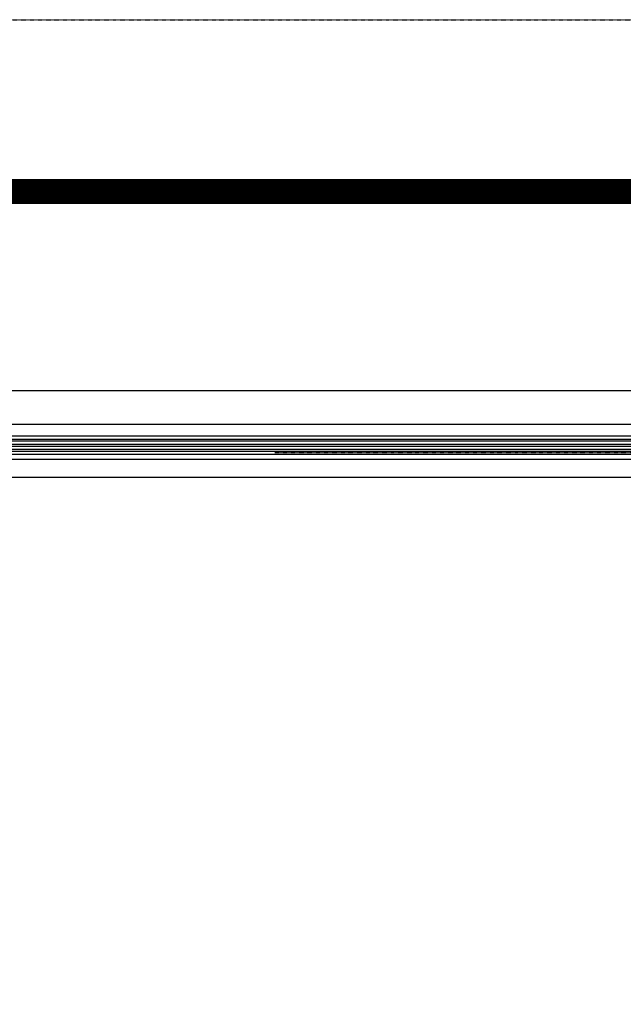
# Model space of a CAD drawing. Header units: millimetres. Extents: x -4577 to 1032787, y -66234 to 201209.
# Tile 252 of 256: x 27224 to 27711, y -47472 to -46676. Entities that reach past the tile are written whole.
import ezdxf

# ---------------------------------------------------------------- set-up
doc = ezdxf.new("R2010")
doc.units = ezdxf.units.MM
for name, pattern in [('510_5_2OG_ELT_1004$0$11-07-22_DS_2OG$0$AUSGEZOGEN', [0]), ('510_5_2OG_ELT_1004$0$11-07-22_DS_2OG$0$STRICHLINIE_S4', [0.095, 0.06, -0.035]), ('510_5_2OG_ELT_1004$0$VERDECKT', [9.525, 6.35, -3.175])]:
    doc.linetypes.add(name, pattern=pattern)
for name, color, linetype in [('510_5_2OG_ELT_1004$0$11-07-22_DS_2OG$0$GLASS', 8, '510_5_2OG_ELT_1004$0$11-07-22_DS_2OG$0$AUSGEZOGEN'), ('510_5_2OG_ELT_1004$0$11-07-22_DS_2OG$0$Tragende_Bauteile', 8, '510_5_2OG_ELT_1004$0$11-07-22_DS_2OG$0$AUSGEZOGEN'), ('510_5_2OG_ELT_1004$0$Brandabschnitt', 6, '510_5_2OG_ELT_1004$0$VERDECKT')]:
    doc.layers.add(name, color=color, linetype=linetype)

# ---------------------------------------------------------------- blocks, each defined once
blk = doc.blocks.new('510_5_2OG_ELT_1004')
at = {"layer": '510_5_2OG_ELT_1004$0$11-07-22_DS_2OG$0$GLASS', "linetype": '510_5_2OG_ELT_1004$0$11-07-22_DS_2OG$0$AUSGEZOGEN'}
for p, q in [((26908.5, -46975.6), (27883.5, -46975.6)), ((26908.5, -47002.6), (27883.5, -47002.6)), ((26894, -47014.78), (27896.08, -47014.78)), ((26894, -47016.28), (27896.08, -47016.28)), ((26894, -47018.88), (27896.08, -47018.88)), ((26894, -47020.38), (27896.08, -47020.38)), ((26894, -47022.98), (27896.08, -47022.98)), ((26894, -47024.48), (27896.08, -47024.48)), ((26909.67, -47031.1), (27883.31, -47031.07)), ((26908.5, -47045.6), (27883.31, -47045.57))]:
    blk.add_line(p, q, dxfattribs=at)
blk.add_lwpolyline([(27878.42, -47027.13), (26894, -47027.13), (26894, -47012.13), (27896.08, -47012.13)], dxfattribs=at)
at = {"layer": '510_5_2OG_ELT_1004$0$11-07-22_DS_2OG$0$Tragende_Bauteile', "linetype": '510_5_2OG_ELT_1004$0$11-07-22_DS_2OG$0$STRICHLINIE_S4'}
for p, q in [((26750, -46675.6), (28050, -46675.6)), ((27429.84, -47025.6), (28050, -47025.6))]:
    blk.add_line(p, q, dxfattribs=at)
at = {"layer": '510_5_2OG_ELT_1004$0$Brandabschnitt', "lineweight": 25, "const_width": 20, "flags": 128}
blk.add_lwpolyline([(23679.28, -55430.7), (23679.28, -46814.54), (29258.14, -46814.54), (29258.14, -55410.98)], dxfattribs=at)

msp = doc.modelspace()

# ---------------------------------------------------------------- block references
msp.add_blockref('510_5_2OG_ELT_1004', (0, -0.05))

doc.saveas('drawing.dxf')
